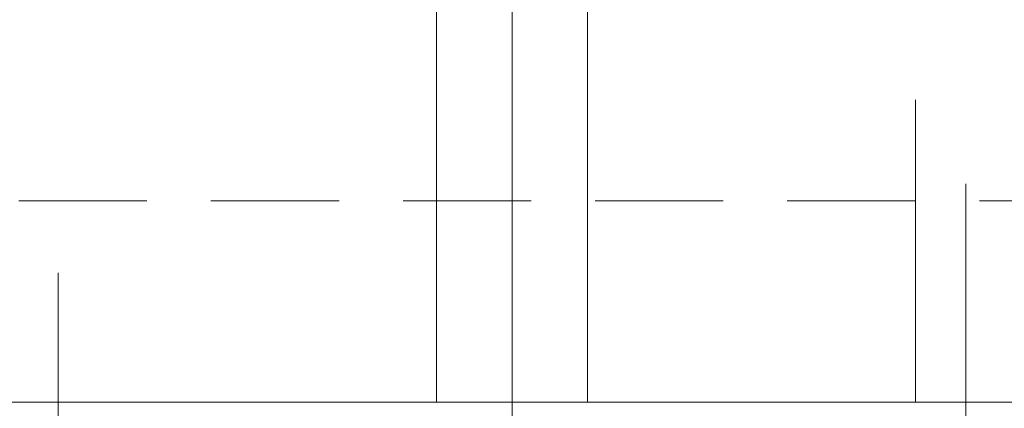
# Model space of a CAD drawing. Header units: millimetres. Extents: x 213386 to 506888, y 183055 to 450952.
# Tile 137 of 256: x 379783 to 380271, y 284529 to 284722. Entities that reach past the tile are written whole.
import ezdxf

# ---------------------------------------------------------------- set-up
doc = ezdxf.new("R2010")
doc.units = ezdxf.units.MM
for name, pattern in [('CK_Čerchovaná 50', [6, 3, -1.5, 0, -1.5]), ('ČERCHOVANÁ', [25.4, 12.7, -6.35, 0, -6.35]), ('ČÁRKOVANÁ', [19.05, 12.7, -6.35])]:
    doc.linetypes.add(name, pattern=pattern)
for name, color, linetype, lineweight in [('FASÁDA DETAILNÍ', 255, 'Continuous', 0), ('NOVA', 255, 'Continuous', 0), ('OSY', 255, 'Continuous', 0), ('TENKA', 255, 'Continuous', 0)]:
    doc.layers.add(name, color=color, linetype=linetype, lineweight=lineweight)

msp = doc.modelspace()

# ---------------------------------------------------------------- linework, layer by layer
at = {"layer": 'FASÁDA DETAILNÍ'}
for p, q in [((380251.64, 284272.21), (380251.64, 284640.45)), ((379801.64, 284596.28), (379801.64, 284270.59))]:
    msp.add_line(p, q, dxfattribs=at)
msp.add_lwpolyline([(399376.64, 284532.15), (373276.64, 284532.15), (373276.64, 307732.15), (399376.64, 307732.15)], close=True, dxfattribs=at)
at = {"layer": 'FASÁDA DETAILNÍ', "color": 7, "linetype": 'ČÁRKOVANÁ', "ltscale": 5}
msp.add_lwpolyline([(399276.64, 284632.15), (373376.64, 284632.15), (373376.64, 307632.15), (399276.64, 307632.15)], close=True, dxfattribs=at)
at = {"layer": 'NOVA'}
for points in [[(379989.14, 286232.15), (379989.14, 284532.15)], [(380064.14, 286232.15), (380064.14, 284532.15)]]:
    msp.add_lwpolyline(points, dxfattribs=at)
at = {"layer": 'OSY', "linetype": 'ČERCHOVANÁ', "ltscale": 25}
msp.add_line((380026.64, 308909.56), (380026.64, 283834.92), dxfattribs=at)
at = {"layer": 'TENKA', "linetype": 'CK_Čerchovaná 50', "ltscale": 50}
for q in [(380226.64, 307732.15), (380226.64, 286232.15)]:
    msp.add_line((380226.64, 284532.15), q, dxfattribs=at)

doc.saveas('drawing.dxf')
